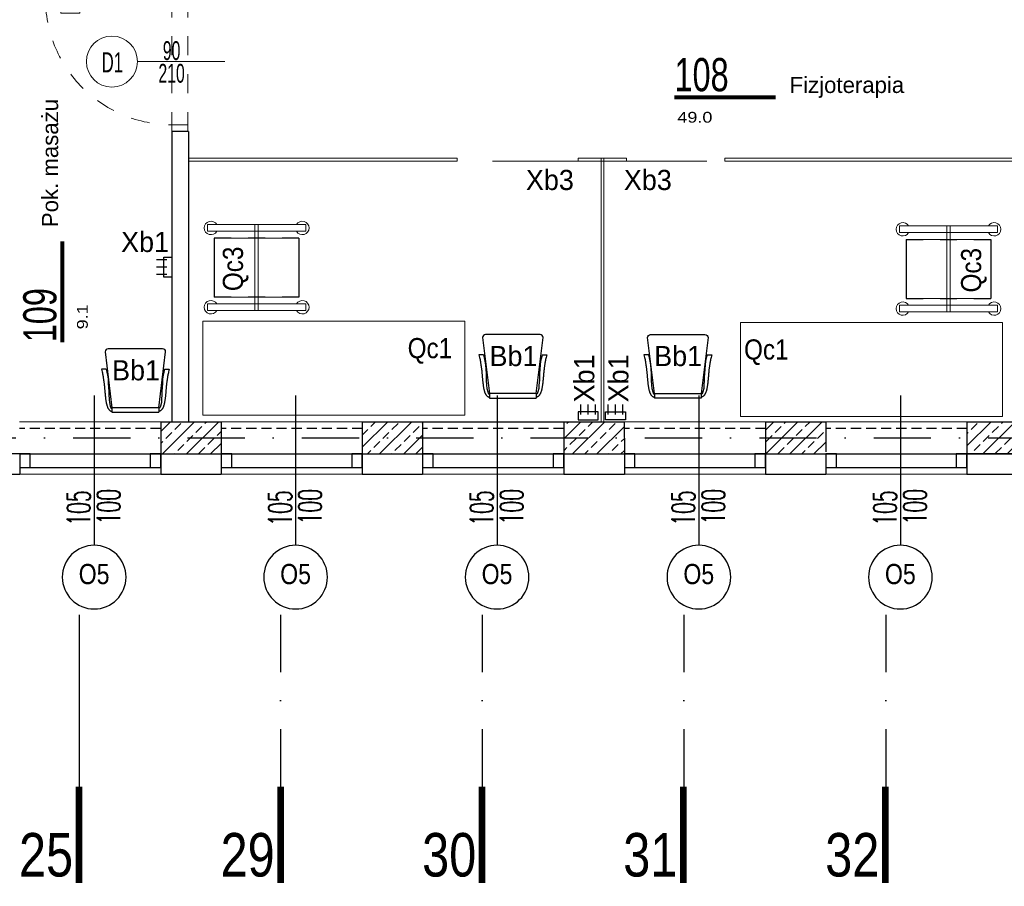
# Model space of a CAD drawing. Header units: millimetres. Extents: x 14495 to 271441, y -21035 to 2232.
# Tile 192 of 227: x 86722 to 87454, y -589 to 56. Entities that reach past the tile are written whole.
import ezdxf
from ezdxf.enums import TextEntityAlignment as Align
from ezdxf.lldxf.tags import DXFTag

# ---------------------------------------------------------------- set-up
doc = ezdxf.new("R2010")
doc.units = ezdxf.units.MM
for name, pattern in [('DASHDOT', [1, 0.5, -0.25, 0, -0.25]), ('DASHED', [28.222222, 14.111111, -14.111111]), ('HIDDENX2', [0.75, 0.5, -0.25])]:
    doc.linetypes.add(name, pattern=pattern)
for name, color, linetype in [('-- TECH  SYMBOLE', 1, 'Continuous'), ('-- TECH WYPOSAŻENIE', 2, 'Continuous'), ('a-bloki-drzwi', 52, 'Continuous'), ('a-cienka', 8, 'Continuous'), ('A-POW-NR', 1, 'Continuous'), ('A_bloki-drzwi', 1, 'Continuous'), ('A_BLOKI_KÓŁKO', 1, 'Continuous'), ('A_BLOKI_OPIS', 1, 'Continuous'), ('a_HATCH', 9, 'Continuous'), ('A_L przerywana', 251, 'HIDDENX2'), ('A_OSIE', 252, 'DASHDOT'), ('A_PROJEKTOWANE', 3, 'Continuous'), ('A_SC_DZIAlOWE', 4, 'Continuous'), ('meble', 1, 'Continuous'), ('TECH Meble', 1, 'Continuous')]:
    doc.layers.add(name, color=color, linetype=linetype)
doc.layers.add('A-POW', color=2, linetype='Continuous', plot=False)
for name, color, linetype, lineweight in [('A_ALUMINIUM', 1, 'Continuous', 13), ('A_L_CIENKA', 251, 'Continuous', 5), ('A_Stolarka_drzwi', 1, 'Continuous', 9), ('M_drzwi', 1, 'Continuous', 5)]:
    doc.layers.add(name, color=color, linetype=linetype, lineweight=lineweight)
doc.styles.add('arial-tab', font='arial.ttf')
doc.styles.add('ARIAL1_2', font='arial.ttf', dxfattribs={"width": 1.2})
doc.styles.add('arialce', font='ARIALN.TTF')
doc.styles.add('cent', font='swissel.ttf')
doc.styles.add('cg', font='GOTHIC.TTF')
doc.styles.add('ROMANS', font='romans', dxfattribs={"width": 0.6})
doc.styles.add('switz721ltexbt', font='swissel.ttf')
tags = doc.linetypes.add('DASH', pattern=[15, 10, -5]).pattern_tags.tags
tags[6:7] = [DXFTag(74, 4), DXFTag(75, 0), DXFTag(340, '0'), DXFTag(46, 1.0), DXFTag(50, 0.0), DXFTag(44, 0.0), DXFTag(45, 0.0)]
tags[4:5] = [DXFTag(74, 4), DXFTag(75, 0), DXFTag(340, '0'), DXFTag(46, 1.0), DXFTag(50, 0.0), DXFTag(44, 0.0), DXFTag(45, 0.0)]
doc.linetypes.add('ZIGZAG', pattern='A,0.00254,-5.08,[131,ltypeshp.shx,S=5.08,R=0,X=-5.08,Y=0],-10.16,[131,ltypeshp.shx,S=5.08,R=180,X=5.08,Y=0],-5.08', length=20.32254)
pattern_1 = [(45, (-1396.247, 0.158), (-8.9802561, 8.9802561), []), (45, (-1387.267, 0.158), (-8.9802561, 8.9802561), [6.35, -3.175])]

# ---------------------------------------------------------------- blocks, each defined once
blk = doc.blocks.new('HJTS')
at = {"color": 8}
blk.add_line((0, 0), (0, 111.34), dxfattribs=at)
at = {"layer": 'A_BLOKI_KÓŁKO', "ltscale": 0.04}
blk.add_circle((0, 135.04), 23.7, dxfattribs=at)
at = {"layer": 'A_BLOKI_OPIS', "style": 'ROMANS'}
for tag, height, width, p in [('O', 20.59, 0.5, (-0.05, 135.67)), ('100', 17.16, 0.6, (-11.49, 86.54)), ('200', 17.16, 0.6, (10.76, 86.54))]:
    blk.add_attdef(tag, text='', height=height, rotation=90, dxfattribs=dict(at, width=width)).set_placement(p, align=Align.MIDDLE)
blk = doc.blocks.new('SSCVCFDSS')
blk.add_line((0, 50.02), (0, 0))
blk.add_circle((0, -19), 19)
at = {"style": 'ROMANS', "text_generation_flag": 4, "width": 0.6}
blk.add_attdef('FD1-8', text='', height=13, rotation=270, dxfattribs=at).set_placement((6.15, 55.19), align=Align.RIGHT)
for tag, p in [('90', (-8.71, 25.47)), ('200', (8.16, 25.47))]:
    blk.add_attdef(tag, text='', height=13, rotation=270, dxfattribs=at).set_placement(p, align=Align.MIDDLE)
blk.add_attdef('AL6C', text='', height=13, dxfattribs=at).set_placement((-0.56, -18.64), align=Align.MIDDLE)
blk = doc.blocks.new('POW')
at = {"const_width": 5}
blk.add_lwpolyline([(125.3, 0), (0, 0)], dxfattribs=at)
at = {"style": 'switz721ltexbt'}
blk.add_attdef('001', (-1.8, 12.3), '', height=41.2, dxfattribs=at)
blk = doc.blocks.new('OSS1')
at = {"linetype": 'Continuous', "const_width": 5}
blk.add_lwpolyline([(0, 0), (0, -71.57)], dxfattribs=at)
at = {"style": 'cent'}
blk.add_attdef('01', text='', height=32.4, dxfattribs=at).set_placement((-4.39, -34.41), align=Align.RIGHT)
blk = doc.blocks.new('DRZWI Z OSCIEZNICA NIEOKALAJACA 90')
at = {"linetype": 'DASHED'}
for p, q in [((-12, 5), (-12, 99)), ((0, 5), (0, 99))]:
    blk.add_line(p, q, dxfattribs=at)
at = {"ltscale": 0.05}
blk.add_line((-39.5, 52), (25.59, 52), dxfattribs=at)
for points in [[(-12, 99), (-12, 104), (0, 104), (0, 99)], [(93.91, 9.01), (1.43, 9.01), (1.43, 6.01), (93.91, 6.01)], [(-12, 0), (-12, 5), (0, 5), (0, 0)]]:
    blk.add_lwpolyline(points, close=True)
for points in [[(82.48, 9.01), (82.48, 16.01), (68.48, 16.01), (68.48, 14.01), (80.48, 14.01), (80.48, 9.01)], [(82.48, 6.01), (82.48, -0.99), (68.48, -0.99), (68.48, 1.01), (80.48, 1.01), (80.48, 6.01)]]:
    blk.add_lwpolyline(points)
at = {"linetype": 'DASHED'}
blk.add_arc((0, 5), 94, 2.44751, 90, dxfattribs=at)
blk = doc.blocks.new('wózek medyczny')
for p, q in [((-38161.55, 1454.63), (-38161.55, 1442.03)), ((-38161.55, 1454.63), (-38117.55, 1454.63)), ((-38117.55, 1454.63), (-38117.55, 1442.03)), ((-38161.55, 1429.43), (-38161.55, 1416.83)), ((-38117.55, 1429.43), (-38117.55, 1416.83)), ((-38161.55, 1404.23), (-38161.55, 1391.63)), ((-38117.55, 1404.23), (-38117.55, 1391.63))]:
    blk.add_line(p, q)
at = {"color": 1}
blk.add_line((-38161.55, 1391.63), (-38117.55, 1391.63), dxfattribs=at)
at = {"color": 1, "lineweight": 15, "ltscale": 10}
for points in [[(-38171.55, 1386.63), (-38166.55, 1386.63), (-38166.55, 1459.63), (-38171.55, 1459.63)], [(-38112.55, 1386.63), (-38107.55, 1386.63), (-38107.55, 1459.63), (-38112.55, 1459.63)], [(-38107.55, 1421.88), (-38107.55, 1424.38), (-38171.55, 1424.38), (-38171.55, 1421.88)]]:
    blk.add_lwpolyline(points, close=True, dxfattribs=at)
at = {"color": 2, "linetype": 'Continuous', "lineweight": 0}
blk.add_lwpolyline([(-38161.55, 1454.63), (-38117.55, 1454.63), (-38117.55, 1391.63), (-38161.55, 1391.63)], close=True, dxfattribs=at)
at = {"color": 1, "lineweight": 9, "ltscale": 10}
for centre, start, end in [((-38169.05, 1457.13), 300, 240), ((-38110.05, 1457.13), 300, 240), ((-38169.05, 1389.13), 120, 60), ((-38110.05, 1389.13), 120, 60)]:
    blk.add_arc(centre, 5, start, end, dxfattribs=at)
blk = doc.blocks.new('wieszak krótki')
at = {"color": 2, "linetype": 'Continuous'}
for p, q in [((-1.58, 19.5), (-9.16, 19.5)), ((-1.58, 14), (-9.16, 14)), ((-1.58, 8.5), (-9.16, 8.5))]:
    blk.add_line(p, q, dxfattribs=at)
blk.add_lwpolyline([(-3.68, 6.5), (-3.68, 21.5), (2.21, 21.5), (2.21, 6.5)], close=True, dxfattribs=at)
blk = doc.blocks.new('krzesło')
at = {"color": 2, "ltscale": 0.1}
for p, q in [((3392.04, -4348.28), (3397.14, -4389.9)), ((3434.79, -4346.03), (3394.29, -4346.03)), ((3431.95, -4389.9), (3437.04, -4348.28)), ((3392.77, -4361.22), (3389.26, -4361.22)), ((3436.3, -4361.22), (3439.81, -4361.22)), ((3431.94, -4389.9), (3397.13, -4389.9)), ((3397.13, -4389.9), (3397.13, -4393.28)), ((3397.13, -4393.28), (3431.94, -4393.28)), ((3431.94, -4389.9), (3431.94, -4393.28))]:
    blk.add_line(p, q, dxfattribs=at)
for points in [[(3389.26, -4361.22), (3389.54, -4362.19), (3389.78, -4363.08), (3389.98, -4363.91), (3390.15, -4364.67), (3390.28, -4365.37), (3390.4, -4366.04), (3390.5, -4366.66), (3390.6, -4367.26), (3390.69, -4367.84), (3390.78, -4368.4), (3390.86, -4368.95), (3390.95, -4369.49), (3391.03, -4370.02), (3391.1, -4370.55), (3391.18, -4371.08), (3391.25, -4371.61), (3391.31, -4372.14), (3391.37, -4372.68), (3391.43, -4373.22), (3391.49, -4373.78), (3391.54, -4374.34), (3391.59, -4374.91), (3391.64, -4375.49), (3391.69, -4376.09), (3391.74, -4376.69), (3391.79, -4377.31), (3391.85, -4377.94), (3391.9, -4378.57), (3391.96, -4379.2), (3392.01, -4379.83), (3392.07, -4380.46), (3392.14, -4381.08), (3392.21, -4381.69), (3392.28, -4382.3), (3392.36, -4382.89), (3392.44, -4383.46), (3392.52, -4384.01), (3392.6, -4384.54), (3392.68, -4385.05), (3392.77, -4385.53), (3392.85, -4385.99), (3392.93, -4386.42), (3393.02, -4386.82), (3393.11, -4387.2), (3393.2, -4387.56), (3393.29, -4387.91), (3393.38, -4388.24), (3393.48, -4388.55), (3393.58, -4388.85), (3393.69, -4389.15), (3393.8, -4389.43), (3393.92, -4389.7), (3394.04, -4389.96), (3394.17, -4390.21), (3394.3, -4390.44), (3394.44, -4390.67), (3394.59, -4390.89), (3394.74, -4391.09), (3394.89, -4391.28), (3395.05, -4391.46), (3395.21, -4391.63), (3395.37, -4391.78), (3395.53, -4391.92), (3395.69, -4392.04), (3395.85, -4392.15), (3396.01, -4392.24), (3396.17, -4392.33), (3396.34, -4392.41), (3396.52, -4392.48), (3396.71, -4392.56), (3396.91, -4392.63), (3397.13, -4392.72)], [(3392.77, -4361.22), (3393.3, -4363.36), (3393.84, -4365.76), (3394.24, -4368.59), (3394.38, -4371.7), (3394.64, -4375.1), (3394.78, -4377.64), (3394.78, -4380.04), (3395.05, -4383.72), (3395.18, -4386.12), (3395.85, -4388.67), (3396.39, -4390.08), (3397.13, -4390.47)], [(3436.3, -4361.22), (3435.77, -4363.36), (3435.23, -4365.76), (3434.83, -4368.59), (3434.69, -4371.7), (3434.43, -4375.1), (3434.29, -4377.64), (3434.29, -4380.04), (3434.02, -4383.72), (3433.89, -4386.12), (3433.22, -4388.67), (3432.68, -4390.08), (3431.94, -4390.47)], [(3439.81, -4361.22), (3439.53, -4362.19), (3439.29, -4363.08), (3439.09, -4363.91), (3438.92, -4364.67), (3438.79, -4365.37), (3438.67, -4366.04), (3438.57, -4366.66), (3438.47, -4367.26), (3438.38, -4367.84), (3438.29, -4368.4), (3438.21, -4368.95), (3438.12, -4369.49), (3438.04, -4370.02), (3437.97, -4370.55), (3437.89, -4371.08), (3437.82, -4371.61), (3437.76, -4372.14), (3437.7, -4372.68), (3437.64, -4373.22), (3437.58, -4373.78), (3437.53, -4374.34), (3437.48, -4374.91), (3437.43, -4375.49), (3437.38, -4376.09), (3437.33, -4376.69), (3437.27, -4377.31), (3437.22, -4377.94), (3437.17, -4378.57), (3437.11, -4379.2), (3437.06, -4379.83), (3436.99, -4380.46), (3436.93, -4381.08), (3436.86, -4381.69), (3436.79, -4382.3), (3436.71, -4382.89), (3436.63, -4383.46), (3436.55, -4384.01), (3436.47, -4384.54), (3436.39, -4385.05), (3436.3, -4385.53), (3436.22, -4385.99), (3436.14, -4386.42), (3436.05, -4386.82), (3435.96, -4387.2), (3435.87, -4387.56), (3435.78, -4387.91), (3435.69, -4388.24), (3435.59, -4388.55), (3435.49, -4388.85), (3435.38, -4389.15), (3435.27, -4389.43), (3435.15, -4389.7), (3435.03, -4389.96), (3434.9, -4390.21), (3434.77, -4390.44), (3434.63, -4390.67), (3434.48, -4390.89), (3434.33, -4391.09), (3434.18, -4391.28), (3434.02, -4391.46), (3433.86, -4391.63), (3433.7, -4391.78), (3433.54, -4391.92), (3433.38, -4392.04), (3433.22, -4392.15), (3433.06, -4392.24), (3432.9, -4392.33), (3432.73, -4392.41), (3432.55, -4392.48), (3432.36, -4392.56), (3432.16, -4392.63), (3431.94, -4392.72)]]:
    blk.add_lwpolyline(points, dxfattribs=at)
for centre, start, end in [((3394.29, -4348.28), 90, 180), ((3434.79, -4348.28), 0, 90)]:
    blk.add_arc(centre, 2.25, start, end, dxfattribs=at)
blk = doc.blocks.new('krzesełko')
at = {"layer": 'TECH Meble'}
blk.add_blockref('krzesło', (-3414.54, 4393.28), dxfattribs=at)

msp = doc.modelspace()

# ---------------------------------------------------------------- hatches: boundary and pattern name
at = {"layer": 'a_HATCH', "linetype": 'Continuous', "lineweight": 13}
h = msp.add_hatch(dxfattribs=at)
h.set_pattern_fill('ANSI33', color=256, scale=2, style=0)
h.set_pattern_definition(pattern_1)
h.paths.add_polyline_path([(86826.65, -243.26), (86826.65, -248.26), (86826.65, -255.26), (86849.79, -255.26), (86849.79, -243.26)])
h.paths.add_polyline_path([(86871.54, -255.26), (86871.52, -248.26), (86871.5, -243.26), (86849.79, -243.26), (86849.79, -255.26)])
h.paths.add_polyline_path([(86849.79, -255.26), (86826.65, -255.26), (86826.65, -267.26), (86849.79, -267.26)])
h.paths.add_polyline_path([(86849.79, -267.26), (86871.58, -267.26), (86871.54, -255.26), (86849.79, -255.26)])
h = msp.add_hatch(dxfattribs=at)
h.set_pattern_fill('ANSI33', color=256, scale=2, style=0)
h.set_pattern_definition(pattern_1)
h.paths.add_polyline_path([(86976.58, -243.26), (86976.58, -248.26), (86976.58, -255.26), (86999.72, -255.26), (86999.72, -243.26)])
h.paths.add_polyline_path([(87021.47, -255.26), (87021.45, -248.26), (87021.43, -243.26), (86999.72, -243.26), (86999.72, -255.26)])
h.paths.add_polyline_path([(86999.72, -255.26), (86976.58, -255.26), (86976.58, -267.26), (86999.72, -267.26)])
h.paths.add_polyline_path([(86999.72, -267.26), (87021.5, -267.26), (87021.47, -255.26), (86999.72, -255.26)])
h = msp.add_hatch(dxfattribs=at)
h.set_pattern_fill('ANSI33', color=256, scale=2, style=0)
h.set_pattern_definition(pattern_1)
h.paths.add_polyline_path([(87126.72, -243.26), (87126.72, -248.26), (87126.72, -255.26), (87149.87, -255.26), (87149.87, -243.26)])
h.paths.add_polyline_path([(87171.61, -255.26), (87171.59, -248.26), (87171.58, -243.26), (87149.87, -243.26), (87149.87, -255.26)])
h.paths.add_polyline_path([(87149.87, -255.26), (87126.72, -255.26), (87126.72, -267.26), (87149.87, -267.26)])
h.paths.add_polyline_path([(87149.87, -267.26), (87171.65, -267.26), (87171.61, -255.26), (87149.87, -255.26)])
h = msp.add_hatch(dxfattribs=at)
h.set_pattern_fill('ANSI33', color=256, scale=2, style=0)
h.set_pattern_definition(pattern_1)
h.paths.add_polyline_path([(87276.65, -243.26), (87276.65, -248.26), (87276.65, -255.26), (87299.79, -255.26), (87299.79, -243.26)])
h.paths.add_polyline_path([(87321.54, -255.26), (87321.52, -248.26), (87321.5, -243.26), (87299.79, -243.26), (87299.79, -255.26)])
h.paths.add_polyline_path([(87299.79, -255.26), (87276.65, -255.26), (87276.65, -267.26), (87299.79, -267.26)])
h.paths.add_polyline_path([(87299.79, -267.26), (87321.58, -267.26), (87321.54, -255.26), (87299.79, -255.26)])
h = msp.add_hatch(dxfattribs=at)
h.set_pattern_fill('ANSI33', color=256, scale=2, style=0)
h.set_pattern_definition(pattern_1)
h.paths.add_polyline_path([(87426.58, -243.26), (87426.58, -248.26), (87426.58, -255.26), (87449.72, -255.26), (87449.72, -243.26)])
h.paths.add_polyline_path([(87471.47, -255.26), (87471.45, -248.26), (87471.43, -243.26), (87449.72, -243.26), (87449.72, -255.26)])
h.paths.add_polyline_path([(87449.72, -255.26), (87426.58, -255.26), (87426.58, -267.26), (87449.72, -267.26)])
h.paths.add_polyline_path([(87449.72, -267.26), (87471.5, -267.26), (87471.47, -255.26), (87449.72, -255.26)])

# ---------------------------------------------------------------- linework, layer by layer
at = {"layer": 'a-cienka'}
for p, q in [((86721.65, -267.26), (86721.65, -282.26)), ((86826.65, -267.26), (86826.65, -282.26)), ((86871.58, -267.26), (86871.58, -282.26)), ((86976.58, -267.26), (86976.58, -282.26)), ((87021.5, -267.26), (87021.5, -282.26)), ((87126.5, -267.26), (87126.5, -282.26)), ((87171.65, -267.26), (87171.65, -282.26)), ((87276.65, -267.26), (87276.65, -282.26)), ((87321.58, -267.26), (87321.58, -282.26)), ((87426.58, -267.26), (87426.58, -282.26)), ((86676.65, -282.26), (86721.65, -282.26)), ((86826.65, -282.26), (86871.58, -282.26)), ((86976.58, -282.26), (87021.5, -282.26)), ((87126.5, -282.26), (87171.65, -282.26)), ((87276.65, -282.26), (87321.58, -282.26)), ((87426.58, -282.26), (87471.5, -282.26))]:
    msp.add_line(p, q, dxfattribs=at)
at = {"layer": 'A_ALUMINIUM', "color": 2}
for p, q in [((87047.29, -47.26), (86847.29, -47.26)), ((87047.29, -49.26), (86847.29, -49.26)), ((87047.29, -49.26), (87047.29, -47.26)), ((87173.29, -47.26), (87137.29, -47.26)), ((87137.29, -47.26), (87137.29, -49.26)), ((87173.29, -49.26), (87137.29, -49.26)), ((87139.29, -47.26), (87151.79, -47.26)), ((87154.29, -47.26), (87154.29, -243.26)), ((87156.29, -47.26), (87156.29, -243.26)), ((87173.29, -49.26), (87173.29, -47.26)), ((87452.63, -47.26), (87246.29, -47.26)), ((87246.29, -49.26), (87246.29, -47.26)), ((87452.63, -49.26), (87246.29, -49.26)), ((87643.79, -47.26), (87442.63, -47.26)), ((87643.79, -49.26), (87442.63, -49.26))]:
    msp.add_line(p, q, dxfattribs=at)
at = {"layer": 'A_bloki-drzwi', "linetype": 'DASH'}
for p, q in [((86721.65, -267.26), (86826.65, -267.26)), ((86871.58, -267.26), (86976.58, -267.26)), ((87021.5, -267.26), (87126.5, -267.26)), ((87171.65, -267.26), (87276.65, -267.26)), ((87321.5, -267.26), (87426.5, -267.26)), ((86721.65, -277.26), (86826.65, -277.26)), ((86871.58, -277.26), (86976.58, -277.26)), ((87021.5, -277.26), (87126.5, -277.26)), ((87171.65, -277.26), (87276.65, -277.26)), ((87321.5, -277.26), (87426.5, -277.26))]:
    msp.add_line(p, q, dxfattribs=at)
at = {"layer": 'A_bloki-drzwi'}
for points in [[(86721.65, -277.26), (86729.52, -277.26), (86729.52, -267.26), (86721.65, -267.26)], [(86818.78, -277.26), (86826.65, -277.26), (86826.65, -267.26), (86818.78, -267.26)], [(86871.58, -277.26), (86879.44, -277.26), (86879.44, -267.26), (86871.58, -267.26)], [(86968.71, -277.26), (86976.58, -277.26), (86976.58, -267.26), (86968.71, -267.26)], [(87021.5, -277.26), (87029.37, -277.26), (87029.37, -267.26), (87021.5, -267.26)], [(87118.63, -277.26), (87126.5, -277.26), (87126.5, -267.26), (87118.63, -267.26)], [(87171.65, -277.26), (87179.52, -277.26), (87179.52, -267.26), (87171.65, -267.26)], [(87268.78, -277.26), (87276.65, -277.26), (87276.65, -267.26), (87268.78, -267.26)], [(87321.5, -277.26), (87329.37, -277.26), (87329.37, -267.26), (87321.5, -267.26)], [(87418.63, -277.26), (87426.5, -277.26), (87426.5, -267.26), (87418.63, -267.26)]]:
    msp.add_lwpolyline(points, close=True, dxfattribs=at)
at = {"layer": 'A_L przerywana', "ltscale": 15}
for p, q in [((86826.58, -248.26), (86721.58, -248.26)), ((86976.5, -248.26), (86871.5, -248.26)), ((87126.43, -248.26), (87021.43, -248.26)), ((87276.58, -248.26), (87171.58, -248.26)), ((87426.5, -248.26), (87321.5, -248.26))]:
    msp.add_line(p, q, dxfattribs=at)
at = {"layer": 'A_L_CIENKA', "color": 1, "linetype": 'ZIGZAG'}
for p, q in [((87073.45, -49.26), (87137.29, -49.26)), ((87173.29, -49.26), (87233.07, -49.26))]:
    msp.add_line(p, q, dxfattribs=at)
at = {"layer": 'A_L_CIENKA'}
for p, q in [((86826.58, -243.26), (86721.58, -243.26)), ((86976.5, -243.26), (86871.5, -243.26)), ((87126.43, -243.26), (87021.43, -243.26)), ((87276.58, -243.26), (87171.58, -243.26)), ((87426.5, -243.26), (87321.5, -243.26)), ((88077.29, -282.26), (86279.79, -282.26)), ((86721.65, -282.26), (86826.65, -282.26)), ((86871.58, -282.26), (86976.58, -282.26)), ((87021.5, -282.26), (87126.5, -282.26)), ((87171.65, -282.26), (87276.65, -282.26)), ((87321.58, -282.26), (87426.58, -282.26))]:
    msp.add_line(p, q, dxfattribs=at)
at = {"layer": 'A_OSIE', "ltscale": 85}
for p, q in [((86165.76, -255.26), (88169.23, -255.26)), ((86915.76, -386.98), (86915.76, -586.42)), ((87065.76, -386.98), (87065.76, -586.42)), ((87215.76, -386.98), (87215.76, -586.42)), ((87366.09, -386.98), (87366.09, -586.42))]:
    msp.add_line(p, q, dxfattribs=at)
at = {"layer": 'A_OSIE', "linetype": 'DASH', "ltscale": 85}
msp.add_line((86765.76, -386.98), (86765.76, -586.42), dxfattribs=at)
at = {"layer": 'A_PROJEKTOWANE'}
for p, q in [((86826.65, -243.26), (86826.65, -279.76)), ((86826.65, -243.26), (86826.65, -267.26)), ((86826.65, -243.26), (86871.5, -243.26)), ((86871.5, -243.26), (86871.58, -267.26)), ((86976.58, -243.26), (86976.58, -279.76)), ((86976.58, -243.26), (86976.58, -267.26)), ((86976.58, -243.26), (87171.58, -243.26)), ((87021.43, -243.26), (87021.43, -267.26)), ((87126.5, -243.26), (87126.5, -279.76)), ((87126.5, -243.26), (87126.5, -267.26)), ((87171.58, -243.26), (87171.65, -267.26)), ((87276.65, -243.26), (87276.65, -279.76)), ((87276.65, -243.26), (87276.65, -265.76)), ((87276.65, -243.26), (87321.5, -243.26)), ((87276.65, -243.26), (87321.5, -243.26)), ((87321.5, -243.26), (87321.58, -265.76)), ((87426.58, -243.26), (87426.58, -279.76)), ((87426.58, -243.26), (87426.58, -267.26)), ((87426.58, -243.26), (87621.65, -243.26)), ((86826.65, -267.26), (86871.5, -267.26)), ((86976.58, -267.26), (87021.43, -267.26)), ((87126.5, -267.26), (87171.36, -267.26)), ((87276.65, -267.26), (87321.5, -267.26)), ((87426.5, -267.26), (87471.36, -267.26)), ((87426.58, -267.26), (87471.43, -267.26))]:
    msp.add_line(p, q, dxfattribs=at)
for points in [[(86721.65, -267.26), (86676.65, -267.26)], [(87471.43, -267.26), (87426.58, -267.26)]]:
    msp.add_lwpolyline(points, dxfattribs=at)
at = {"layer": 'A_SC_DZIAlOWE'}
for p, q in [((86834.79, -27.26), (86834.79, -243.26)), ((86847.29, -27.26), (86835.09, -27.26)), ((86847.29, -27.26), (86847.29, -243.26)), ((86834.79, -34.76), (86834.79, -243.26)), ((86847.29, -34.76), (86847.29, -47.26)), ((86847.29, -47.26), (86847.29, -243.26))]:
    msp.add_line(p, q, dxfattribs=at)
at = {"layer": 'meble', "color": 2, "lineweight": 15}
for points in [[(87052.81, -168.37), (86857.81, -168.37), (86857.81, -238.37), (87052.81, -238.37)], [(87257.94, -169.37), (87452.94, -169.37), (87452.94, -239.37), (87257.94, -239.37)]]:
    msp.add_lwpolyline(points, close=True, dxfattribs=at)

# ---------------------------------------------------------------- block references
at = {"layer": '-- TECH WYPOSAŻENIE'}
for p, rotation in [((86832.58, -142.29), 3.888098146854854e-05), ((87151.03, -239.56), 269.9800850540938)]:
    msp.add_blockref('wieszak krótki', p, dxfattribs=dict(at, rotation=rotation))
at = {"layer": '-- TECH WYPOSAŻENIE', "xscale": -1, "rotation": 90.01991494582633}
msp.add_blockref('wieszak krótki', (87158.65, -239.56), dxfattribs=at)
at = {"layer": 'a-bloki-drzwi'}
ref = msp.add_blockref('HJTS', (86777.04, -223.84), dxfattribs=dict(at, xscale=-1, rotation=180))
ref.add_attrib('O', 'O5', dxfattribs={"layer": 'A_BLOKI_OPIS', "extrusion": (0, 0, -1), "height": 15, "style": 'arialce', "text_generation_flag": 2}).set_placement((-86776.99, -356.57), align=Align.MIDDLE)
ref.add_attrib('100', '105', dxfattribs={"layer": 'A_BLOKI_OPIS', "extrusion": (0, 0, -1), "height": 17.16, "rotation": 90, "style": 'ROMANS', "text_generation_flag": 4, "width": 0.6}).set_placement((-86765.55, -307.45), align=Align.MIDDLE)
ref.add_attrib('200', '100', dxfattribs={"layer": 'A_BLOKI_OPIS', "extrusion": (0, 0, -1), "height": 17.16, "rotation": 90, "style": 'ROMANS', "text_generation_flag": 4, "width": 0.6}).set_placement((-86787.8, -306.47), align=Align.MIDDLE)
ref = msp.add_blockref('HJTS', (86926.97, -223.84), dxfattribs=dict(at, xscale=-1, rotation=180))
ref.add_attrib('O', 'O5', dxfattribs={"layer": 'A_BLOKI_OPIS', "extrusion": (0, 0, -1), "height": 15, "style": 'arialce', "text_generation_flag": 2}).set_placement((-86926.92, -356.57), align=Align.MIDDLE)
ref.add_attrib('100', '105', dxfattribs={"layer": 'A_BLOKI_OPIS', "extrusion": (0, 0, -1), "height": 17.16, "rotation": 90, "style": 'ROMANS', "text_generation_flag": 4, "width": 0.6}).set_placement((-86915.47, -307.45), align=Align.MIDDLE)
ref.add_attrib('200', '100', dxfattribs={"layer": 'A_BLOKI_OPIS', "extrusion": (0, 0, -1), "height": 17.16, "rotation": 90, "style": 'ROMANS', "text_generation_flag": 4, "width": 0.6}).set_placement((-86937.73, -306.47), align=Align.MIDDLE)
ref = msp.add_blockref('HJTS', (87076.9, -223.84), dxfattribs=dict(at, xscale=-1, rotation=180))
ref.add_attrib('O', 'O5', dxfattribs={"layer": 'A_BLOKI_OPIS', "extrusion": (0, 0, -1), "height": 15, "style": 'arialce', "text_generation_flag": 2}).set_placement((-87076.85, -356.57), align=Align.MIDDLE)
ref.add_attrib('100', '105', dxfattribs={"layer": 'A_BLOKI_OPIS', "extrusion": (0, 0, -1), "height": 17.16, "rotation": 90, "style": 'ROMANS', "text_generation_flag": 4, "width": 0.6}).set_placement((-87065.4, -307.45), align=Align.MIDDLE)
ref.add_attrib('200', '100', dxfattribs={"layer": 'A_BLOKI_OPIS', "extrusion": (0, 0, -1), "height": 17.16, "rotation": 90, "style": 'ROMANS', "text_generation_flag": 4, "width": 0.6}).set_placement((-87087.66, -306.47), align=Align.MIDDLE)
ref = msp.add_blockref('HJTS', (87227.04, -223.84), dxfattribs=dict(at, xscale=-1, rotation=180))
ref.add_attrib('O', 'O5', dxfattribs={"layer": 'A_BLOKI_OPIS', "extrusion": (0, 0, -1), "height": 15, "style": 'arialce', "text_generation_flag": 2}).set_placement((-87226.99, -356.57), align=Align.MIDDLE)
ref.add_attrib('100', '105', dxfattribs={"layer": 'A_BLOKI_OPIS', "extrusion": (0, 0, -1), "height": 17.16, "rotation": 90, "style": 'ROMANS', "text_generation_flag": 4, "width": 0.6}).set_placement((-87215.55, -307.45), align=Align.MIDDLE)
ref.add_attrib('200', '100', dxfattribs={"layer": 'A_BLOKI_OPIS', "extrusion": (0, 0, -1), "height": 17.16, "rotation": 90, "style": 'ROMANS', "text_generation_flag": 4, "width": 0.6}).set_placement((-87237.8, -306.47), align=Align.MIDDLE)
ref = msp.add_blockref('HJTS', (87377.04, -223.84), dxfattribs=dict(at, xscale=-1, rotation=180))
ref.add_attrib('O', 'O5', dxfattribs={"layer": 'A_BLOKI_OPIS', "extrusion": (0, 0, -1), "height": 15, "style": 'arialce', "text_generation_flag": 2}).set_placement((-87376.99, -356.57), align=Align.MIDDLE)
ref.add_attrib('100', '105', dxfattribs={"layer": 'A_BLOKI_OPIS', "extrusion": (0, 0, -1), "height": 17.16, "rotation": 90, "style": 'ROMANS', "text_generation_flag": 4, "width": 0.6}).set_placement((-87365.55, -307.45), align=Align.MIDDLE)
ref.add_attrib('200', '100', dxfattribs={"layer": 'A_BLOKI_OPIS', "extrusion": (0, 0, -1), "height": 17.16, "rotation": 90, "style": 'ROMANS', "text_generation_flag": 4, "width": 0.6}).set_placement((-87387.8, -306.47), align=Align.MIDDLE)
at = {"layer": 'A-POW-NR'}
ref = msp.add_blockref('POW', (86753.43, -184.12), dxfattribs=dict(at, xscale=0.6, yscale=0.6, zscale=0.6, rotation=90))
ref.add_attrib('88,88', '9.1', dxfattribs={"layer": 'A-POW', "height": 8, "rotation": 90, "style": 'ARIAL1_2', "width": 1.2}).set_placement((86772.28, -155.9), align=Align.RIGHT)
ref.add_attrib('POKOJ', 'Pok. masażu', (86750.22, -98.45), dxfattribs={"layer": 'A-POW', "height": 12, "rotation": 90, "style": 'arialce', "width": 1.2})
ref.add_attrib('001', '109', (86748.92, -184.12), dxfattribs={"layer": '0', "height": 24.71, "rotation": 90, "style": 'switz721ltexbt', "width": 0.7})
ref = msp.add_blockref('POW', (87208.91, -1.86), dxfattribs=dict(at, xscale=0.6, yscale=0.6, zscale=0.6))
ref.add_attrib('88,88', '49.0', dxfattribs={"layer": 'A-POW', "height": 8, "style": 'ARIAL1_2', "width": 1.2}).set_placement((87237.13, -20.71), align=Align.RIGHT)
ref.add_attrib('POKOJ', 'Fizjoterapia', (87294.59, 1.35), dxfattribs={"layer": 'A-POW', "height": 12, "style": 'arialce', "width": 1.2})
ref.add_attrib('001', '108', (87208.91, 2.65), dxfattribs={"layer": '0', "height": 24.71, "style": 'switz721ltexbt', "width": 0.7})
at = {"layer": 'A_L_CIENKA', "linetype": 'Continuous', "lineweight": 13}
for p in [(87088.59, -225.61), (86807.69, -236.21)]:
    msp.add_blockref('krzesełko', p, dxfattribs=at)
at = {"layer": 'A_L_CIENKA', "linetype": 'Continuous', "lineweight": 13, "xscale": -1, "rotation": 359.9999999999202}
msp.add_blockref('krzesełko', (87211.36, -225.61), dxfattribs=at)
at = {"layer": 'A_OSIE'}
ref = msp.add_blockref('OSS1', (86765.76, -514.85), dxfattribs=at)
ref.add_attrib('01', '25', dxfattribs={"layer": '0', "height": 32.4, "style": 'cent', "width": 0.8}).set_placement((86761.37, -549.26), align=Align.TOP_RIGHT)
ref = msp.add_blockref('OSS1', (86915.76, -514.85), dxfattribs=at)
ref.add_attrib('01', '29', dxfattribs={"layer": '0', "height": 32.4, "style": 'cent', "width": 0.8}).set_placement((86911.37, -549.26), align=Align.TOP_RIGHT)
ref = msp.add_blockref('OSS1', (87065.76, -514.85), dxfattribs=at)
ref.add_attrib('01', '30', dxfattribs={"layer": '0', "height": 32.4, "style": 'cent', "width": 0.8}).set_placement((87061.37, -549.26), align=Align.TOP_RIGHT)
ref = msp.add_blockref('OSS1', (87215.42, -514.85), dxfattribs=at)
ref.add_attrib('01', '31', dxfattribs={"layer": '0', "height": 32.4, "style": 'cent', "width": 0.8}).set_placement((87211.03, -549.26), align=Align.TOP_RIGHT)
ref = msp.add_blockref('OSS1', (87365.76, -514.85), dxfattribs=at)
ref.add_attrib('01', '32', dxfattribs={"layer": '0', "height": 32.4, "style": 'cent', "width": 0.8}).set_placement((87361.37, -549.26), align=Align.TOP_RIGHT)
at = {"layer": 'A_Stolarka_drzwi', "rotation": 180}
msp.add_blockref('DRZWI Z OSCIEZNICA NIEOKALAJACA 90', (86834.79, 76.74), dxfattribs=at)
at = {"layer": 'M_drzwi'}
ref = msp.add_blockref('SSCVCFDSS', (86809.21, 24.74), dxfattribs=dict(at, xscale=-1, rotation=270))
ref.add_attrib('90', '210', dxfattribs={"layer": '0', "height": 14, "rotation": 180, "style": 'arial-tab', "text_generation_flag": 6, "width": 0.6}).set_placement((86834.67, 16.04), align=Align.MIDDLE)
ref.add_attrib('200', '90', dxfattribs={"layer": '0', "height": 14, "rotation": 180, "style": 'arial-tab', "text_generation_flag": 6, "width": 0.6}).set_placement((86834.67, 32.9), align=Align.MIDDLE)
ref.add_attrib('AL6C', 'D1', dxfattribs={"layer": '0', "height": 15, "style": 'arial-tab', "width": 0.6}).set_placement((86790.56, 24.19), align=Align.MIDDLE)
at = {"layer": 'meble', "lineweight": 15, "rotation": 270}
msp.add_blockref('wózek medyczny', (85474.81, -38268.11), dxfattribs=at)
at = {"layer": 'meble', "lineweight": 15, "xscale": -1, "rotation": 89.99999999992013}
msp.add_blockref('wózek medyczny', (88835.94, -38269.11), dxfattribs=at)

# ---------------------------------------------------------------- texts
at = {"layer": '-- TECH  SYMBOLE', "color": 1, "style": 'cg'}
for s, rotation, p in [('Xb3', 359.99946, (87098.34, -70.86)), ('Xb3', 359.99946, (87171.23, -70.86)), ('Xb1', 359.94246, (86797.07, -116.97)), ('Xb1', 89.94246, (87149.22, -228.86)), ('Xb1', 89.94246, (87174.61, -228.85))]:
    msp.add_text(s, height=15, rotation=rotation, dxfattribs=at).set_placement(p)
at = {"layer": '-- TECH  SYMBOLE', "color": 1, "style": 'cg', "width": 0.9}
for p in [(86887.79, -146.06), (87437.16, -147.06), (87437.16, -147.06)]:
    msp.add_text('Qc3', height=15, rotation=90, dxfattribs=at).set_placement(p)
for p in [(87010.33, -195.98), (87260.69, -196.98), (87260.69, -196.98)]:
    msp.add_text('Qc1', height=15, dxfattribs=at).set_placement(p)
at = {"layer": '-- TECH  SYMBOLE', "color": 1, "style": 'cg'}
for p in [(87071.25, -201.87), (87193.79, -201.87), (86790.35, -212.47)]:
    msp.add_text('Bb1', height=15, dxfattribs=at).set_placement(p)

doc.saveas('drawing.dxf')
